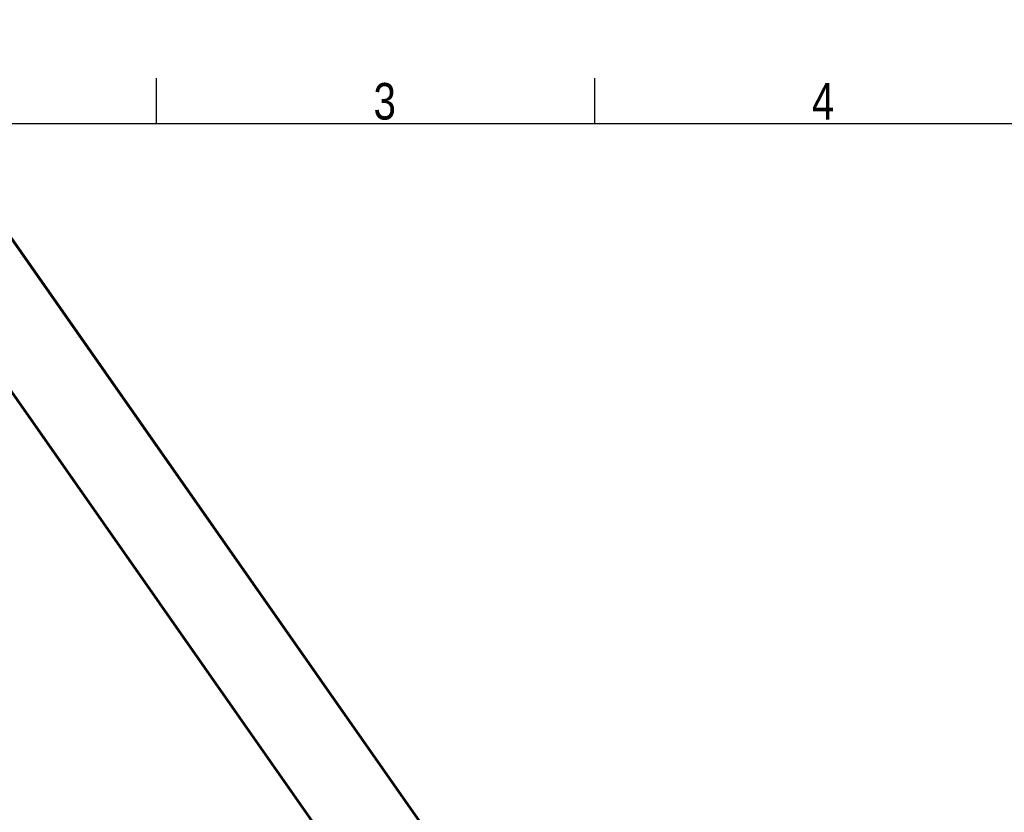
# Model space of a CAD drawing. Header units: millimetres. Extents: x 0 to 420, y 0 to 309.
# Tile 19 of 32: x 93 to 205, y 214 to 304. Entities that reach past the tile are written whole.
import ezdxf

# ---------------------------------------------------------------- set-up
doc = ezdxf.new("R2010")
doc.units = ezdxf.units.MM
doc.layers.add('CARTIGLIO', color=140, linetype='Continuous')
doc.styles.add('SLDTEXTSTYLE2', font='TXT', dxfattribs={"width": 0.821468})

msp = doc.modelspace()

# ---------------------------------------------------------------- linework, layer by layer
at = {"color": 7, "linetype": 'Continuous', "lineweight": 25}
for p, q in [((74.86011, 303.55096), (189.38567, 139.99151)), ((74.97025, 303.62808), (189.49581, 140.06863)), ((66.70967, 297.84396), (181.23523, 134.28451)), ((66.81981, 297.92108), (181.34537, 134.36163))]:
    msp.add_line(p, q, dxfattribs=at)
at = {"layer": 'CARTIGLIO', "linetype": 'Continuous'}
for p, q in [((108.66444, 291.82257), (108.66444, 296.99679)), ((158.2616, 291.82257), (158.2616, 296.99679)), ((414.8274, 291.82257), (5.18012, 291.82257))]:
    msp.add_line(p, q, dxfattribs=at)

# ---------------------------------------------------------------- texts
at = {"layer": 'CARTIGLIO', "char_height": 4.13937, "attachment_point": 2, "style": 'SLDTEXTSTYLE2'}
for s, insert in [('3', (134.49186, 296.46286)), ('4', (184.08902, 296.46286))]:
    msp.add_mtext(s, dxfattribs=dict(at, insert=insert))

doc.saveas('drawing.dxf')
